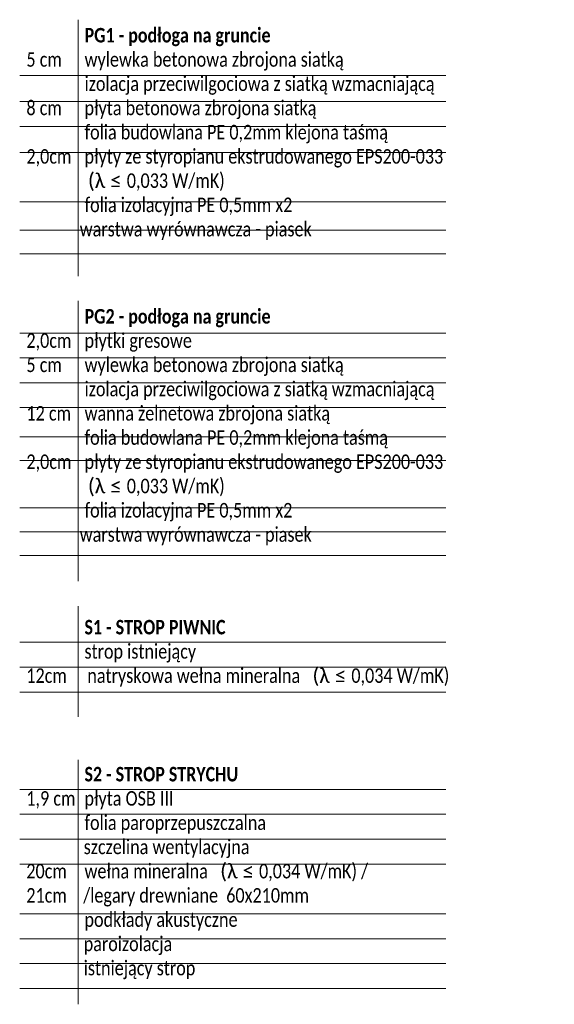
# Model space of a CAD drawing. Header units: millimetres. Extents: x 284606 to 569416, y -192995 to -95103.
# Tile 93 of 178: x 303475 to 304070, y -107827 to -106730. Entities that reach past the tile are written whole.
import ezdxf

# ---------------------------------------------------------------- set-up
doc = ezdxf.new("R2010")
doc.units = ezdxf.units.MM
doc.layers.add('EKO Opisy 0.09', color=8, linetype='Continuous', lineweight=9)
doc.styles.add('1_50', font='txt', dxfattribs={"width": 0.8})

msp = doc.modelspace()

# ---------------------------------------------------------------- linework, layer by layer
at = {"layer": 'EKO Opisy 0.09'}
for points in [[(303539.8, -106730.2), (303539.8, -107016.1)], [(303474.5, -106792.5), (303949.1, -106792.5)], [(303474.5, -106821.4), (303949.1, -106821.4)], [(303474.5, -106849.1), (303949.1, -106849.1)], [(303474.5, -106878.1), (303949.1, -106878.1)], [(303474.5, -106933.1), (303949.1, -106933.1)], [(303474.5, -106964.6), (303949.1, -106964.6)], [(303474.5, -106991.1), (303949.1, -106991.1)], [(303539.8, -107043.5), (303539.8, -107355.7)], [(303474.5, -107079.3), (303949.1, -107079.3)], [(303474.5, -107107), (303949.1, -107107)], [(303474.5, -107134.7), (303949.1, -107134.7)], [(303474.5, -107162.4), (303949.1, -107162.4)], [(303474.5, -107194.8), (303949.1, -107194.8)], [(303474.5, -107221.3), (303949.1, -107221.3)], [(303474.5, -107274.2), (303949.1, -107274.2)], [(303474.5, -107300.7), (303949.1, -107300.7)], [(303474.5, -107327.2), (303949.1, -107327.2)], [(303539.8, -107383.5), (303539.8, -107507)], [(303474.5, -107423.9), (303949.1, -107423.9)], [(303474.5, -107451.6), (303949.1, -107451.6)], [(303474.5, -107479.3), (303949.1, -107479.3)], [(303539.8, -107554.7), (303539.8, -107827.2)], [(303474.5, -107587.8), (303949.1, -107587.8)], [(303474.5, -107615.5), (303949.1, -107615.5)], [(303474.5, -107643.2), (303949.1, -107643.2)], [(303474.5, -107671), (303949.1, -107671)], [(303474.5, -107726.4), (303949.1, -107726.4)], [(303474.5, -107754.1), (303949.1, -107754.1)], [(303474.5, -107781.8), (303949.1, -107781.8)], [(303474.5, -107809.6), (303949.1, -107809.6)]]:
    msp.add_lwpolyline(points, dxfattribs=at)

# ---------------------------------------------------------------- texts
at = {"layer": 'EKO Opisy 0.09', "char_height": 16.2, "attachment_point": 1, "style": '1_50'}
for s, insert, width in [('{\\fCalibri Light|b0|i0|c0|p34; ^I\\fCalibri Light|b1|i0|c238|p34;PG1 - podłoga na gruncie\\P\\fCalibri Light|b0|i0|c238|p34;5 cm^Iwylewka betonowa zbrojona siatką\\P \\fCalibri Light|b0|i0|c0|p34;^I\\fCalibri Light|b0|i0|c238|p34;izolacja przeciwilgociowa z siatką wzmacniającą\\P8 cm^Ipłyta betonowa zbrojona siatką\\P^Ifolia budowlana PE 0,2mm klejona taśmą\\P2,0cm\\fCalibri Light|b0|i0|c0|p34; ^I\\fCalibri Light|b0|i0|c238|p34;płyty ze styropianu ekstrudowanego EPS200-033\\P               \\A1;\\W1;(\\fCalibri Light|b0|i0|c0|p34;λ ≤ \\A0;\\fCalibri Light|b0|i0|c238|p34;\\W0.8;0,033 W/mK)\\fCalibri Light|b0|i0|c0|p34;\\P\\fCalibri Light|b0|i0|c238|p34;^Ifolia izolacyjna PE 0,5mm x2              \\P             warstwa wyrównawcza - piasek}^I ^I^I\\P^I ^I^I', (303482, -106739.4), 595.518), ('{\\fCalibri Light|b0|i0|c0|p34; ^I\\fCalibri Light|b1|i0|c238|p34;PG2 - podłoga na gruncie\\P\\fCalibri Light|b0|i0|c238|p34;2,0cm\\fCalibri Light|b0|i0|c0|p34; ^I\\fCalibri Light|b0|i0|c238|p34;płytki gresowe\\P5 cm^Iwylewka betonowa zbrojona siatką\\P \\fCalibri Light|b0|i0|c0|p34;^I\\fCalibri Light|b0|i0|c238|p34;izolacja przeciwilgociowa z siatką wzmacniającą\\P12 cm^Iwanna żelnetowa zbrojona siatką\\P^Ifolia budowlana PE 0,2mm klejona taśmą\\P2,0cm\\fCalibri Light|b0|i0|c0|p34; ^I\\fCalibri Light|b0|i0|c238|p34;płyty ze styropianu ekstrudowanego EPS200-033\\P               \\A1;\\W1;(\\fCalibri Light|b0|i0|c0|p34;λ ≤ \\A0;\\fCalibri Light|b0|i0|c238|p34;\\W0.8;0,033 W/mK)\\fCalibri Light|b0|i0|c0|p34;\\P\\fCalibri Light|b0|i0|c238|p34;^Ifolia izolacyjna PE 0,5mm x2              \\P             warstwa wyrównawcza - piasek}^I ^I^I\\P^I ^I^I', (303482, -107052.6), 595.518), ('{\\fCalibri Light|b0|i0|c0|p34; ^I\\fCalibri Light|b1|i0|c238|p34;S1 - STROP PIWNIC \\P\\fCalibri Light|b0|i0|c0|p34;^I\\fCalibri Light|b0|i0|c238|p34;strop istniejący                   \\P12cm     natryskowa wełna mineralna   \\A1;\\W1;(\\fCalibri Light|b0|i0|c0|p34;λ ≤ \\A0;\\fCalibri Light|b0|i0|c238|p34;\\W0.8;0,034 W/mK)\\fCalibri Light|b0|i0|c0|p34;\\P}^I^I', (303481.9, -107398.9), 486.301), ('{\\fCalibri Light|b0|i0|c0|p34; ^I\\fCalibri Light|b1|i0|c238|p34;S2 - STROP STRYCHU\\P\\fCalibri Light|b0|i0|c238|p34;1,9 cm^Ipłyta OSB III\\P \\fCalibri Light|b0|i0|c0|p34;^I\\fCalibri Light|b0|i0|c238|p34;folia paroprzepuszczalna\\P              szczelina wentylacyjna\\P20cm^Iwełna mineralna   \\A1;\\W1;(\\fCalibri Light|b0|i0|c0|p34;λ ≤ \\A0;\\fCalibri Light|b0|i0|c238|p34;\\W0.8;0,034 W/mK) /\\P21cm    /legary drewniane  60x210mm\\P\\fCalibri Light|b0|i0|c0|p34; ^I\\fCalibri Light|b0|i0|c238|p34;podkłady akustyczne\\P              paroizolacja\\P              istniejący strop\\P ^I\\P^I}', (303481.9, -107562.7), 486.301)]:
    msp.add_mtext(s, dxfattribs=dict(at, insert=insert, width=width))

doc.saveas('drawing.dxf')
